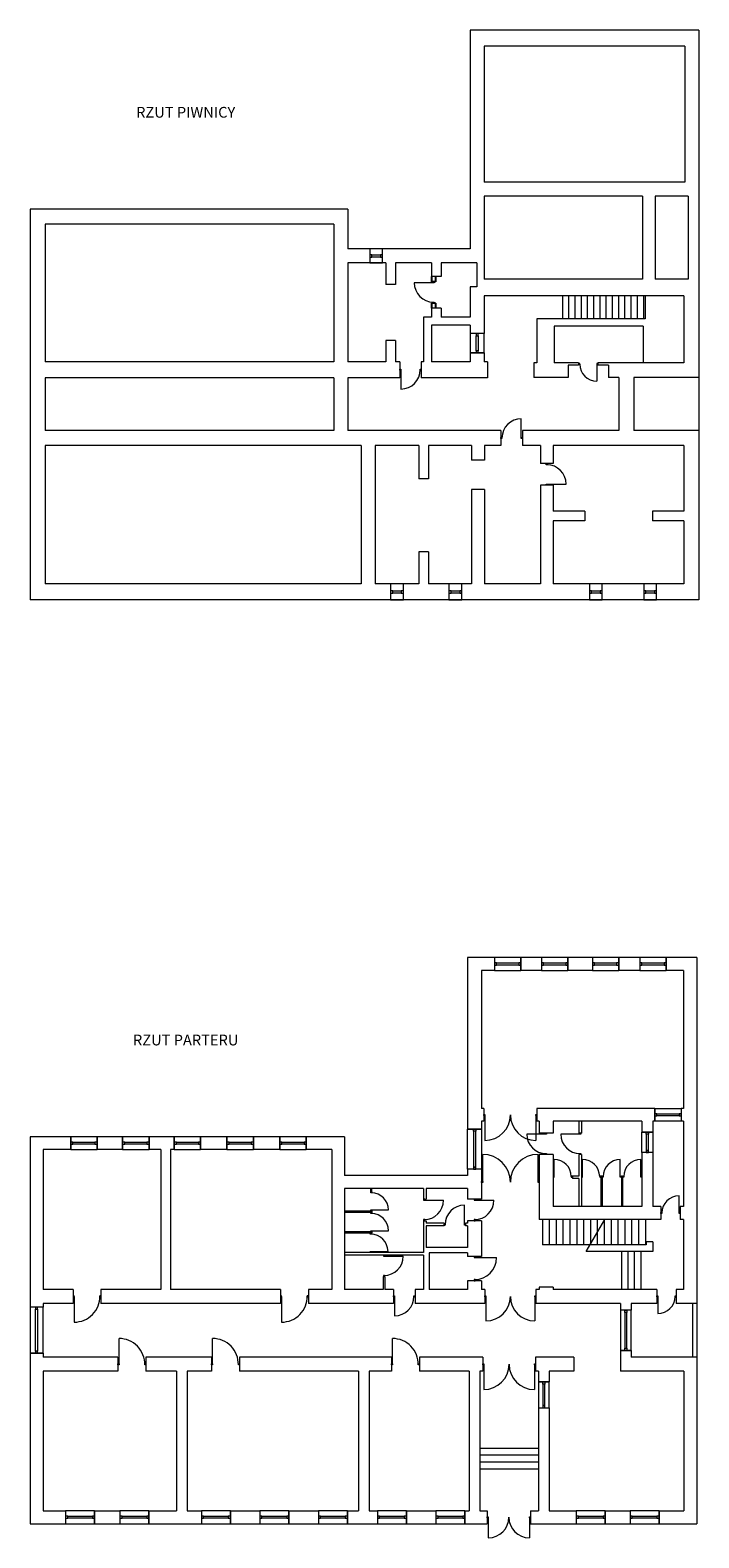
# Model space of a CAD drawing. Header units: millimetres. Extents: x 452 to 3567, y -3998 to 3024.
import ezdxf

# ---------------------------------------------------------------- set-up
doc = ezdxf.new("R2010")
doc.units = ezdxf.units.MM
for name, color, linetype, lineweight in [('Pomieszczenia', 230, 'Continuous', 5), ('Schody', 2, 'Continuous', 5), ('Stolarka', 140, 'Continuous', 5), ('Ściany', 255, 'Continuous', 5)]:
    doc.layers.add(name, color=color, linetype=linetype, lineweight=lineweight)
doc.styles.get("Standard").update_dxf_attribs({"font": 'arial.ttf'})

msp = doc.modelspace()

# ---------------------------------------------------------------- linework, layer by layer
for p, q in [((2322.1, 1876.4), (2322.1, 1852.9)), ((2340.1, 1852.9), (2322.1, 1852.9)), ((2340.1, 1876.4), (2340.1, 1852.9)), ((2340.1, 1752.9), (2322.1, 1752.9)), ((2322.1, 1752.9), (2322.1, 1729.4)), ((2340.1, 1752.9), (2340.1, 1729.4))]:
    msp.add_line(p, q)
at = {"layer": 'Schody'}
for p, q in [((2933.1, 1680.4), (2933.1, 1787.4)), ((2962.1, 1680.4), (2962.1, 1787.4)), ((2991.1, 1680.4), (2991.1, 1787.4)), ((3020.1, 1680.4), (3020.1, 1787.4)), ((3049.1, 1680.4), (3049.1, 1787.4)), ((3078.1, 1680.4), (3078.1, 1787.4)), ((3107.1, 1680.4), (3107.1, 1787.4)), ((3136.1, 1680.4), (3136.1, 1787.4)), ((3165.1, 1680.4), (3165.1, 1787.4)), ((3194.1, 1680.4), (3194.1, 1787.4)), ((3223.1, 1680.4), (3223.1, 1787.4)), ((3252.1, 1680.4), (3252.1, 1787.4)), ((3281.1, 1680.4), (3281.1, 1787.4)), ((3310.1, 1680.4), (3310.1, 1787.4)), ((2838.1, -2514.6), (2838.1, -2633.6)), ((2870.1, -2514.6), (2870.1, -2633.6)), ((2902.1, -2514.6), (2902.1, -2633.6)), ((2934.1, -2514.6), (2934.1, -2633.6)), ((2966.1, -2514.6), (2966.1, -2633.6)), ((2998.1, -2514.6), (2998.1, -2633.6)), ((3030.1, -2514.6), (3030.1, -2633.6)), ((3062.1, -2514.6), (3062.1, -2633.6)), ((3094.1, -2514.6), (3094.1, -2633.6)), ((3126.1, -2514.6), (3126.1, -2633.6)), ((3158.1, -2514.6), (3158.1, -2633.6)), ((3190.1, -2514.6), (3190.1, -2633.6)), ((3222.1, -2514.6), (3222.1, -2633.6)), ((3254.1, -2514.6), (3254.1, -2633.6)), ((3286.1, -2514.6), (3286.1, -2633.6)), ((3318.1, -2514.6), (3318.1, -2633.6)), ((3059.8, -2633.6), (2838.1, -2633.6)), ((3206.1, -2663.6), (3206.1, -2840.6)), ((3236.1, -2663.6), (3236.1, -2840.6)), ((3266.1, -2663.6), (3266.1, -2840.6)), ((3296.1, -2663.6), (3296.1, -2840.6)), ((2547.1, -3579.6), (2820.1, -3579.6)), ((2547.1, -3611.6), (2820.1, -3611.6)), ((2547.1, -3643.6), (2820.1, -3643.6)), ((2547.1, -3675.6), (2820.1, -3675.6))]:
    msp.add_line(p, q, dxfattribs=at)
at = {"layer": 'Stolarka'}
for p, q in [((2331.1, 1847.9), (2241.1, 1847.9)), ((2179.1, 1442.9), (2179.1, 1352.9)), ((3092.1, 1469.4), (3092.1, 1389.4)), ((2740.1, 1124.4), (2740.1, 1214.4)), ((2859.1, 910.4), (2949.1, 910.4)), ((2570.1, -2027.6), (2570.1, -2146.6)), ((2808.1, -2027.6), (2808.1, -2146.6)), ((2855.6, -2117.6), (2765.6, -2117.6)), ((3014.1, -2117.6), (2924.1, -2117.6)), ((2560.1, -2340.6), (2560.1, -2211.6)), ((2818.1, -2340.6), (2818.1, -2211.6)), ((2893.1, -2315.1), (2893.1, -2235.1)), ((3025.1, -2315.1), (3025.1, -2235.1)), ((3201.1, -2315.1), (3201.1, -2235.1)), ((3297.1, -2315.1), (3297.1, -2235.1)), ((2287.6, -2425.6), (2377.6, -2425.6)), ((2475.1, -2538.6), (2475.1, -2448.6)), ((2522.6, -2425.6), (2612.6, -2425.6)), ((3475.1, -2484.6), (3475.1, -2404.6)), ((2041.6, -2470.6), (2121.6, -2470.6)), ((2041.6, -2567.1), (2121.6, -2567.1)), ((2039.1, -2663.6), (2119.1, -2663.6)), ((2100.4, -2685.6), (2190.4, -2685.6)), ((2522.6, -2692.3), (2625.2, -2692.3)), ((657.1, -2873.1), (657.1, -2993.1)), ((1623.1, -2873.1), (1623.1, -2993.1)), ((2150.1, -2873.1), (2150.1, -2963.1)), ((2575.1, -2873.1), (2575.1, -2987.1)), ((2803.1, -2873.1), (2803.1, -2987.1)), ((3376.1, -2873.1), (3376.1, -2953.1)), ((866.1, -3189.1), (866.1, -3069.1)), ((1302.1, -3189.1), (1302.1, -3069.1)), ((2140.1, -3189.1), (2140.1, -3069.1)), ((2565.1, -3189.1), (2565.1, -3307.1)), ((2801.1, -3189.1), (2801.1, -3307.1)), ((2586.1, -3901.6), (2586.1, -3997.6)), ((2778.1, -3901.6), (2778.1, -3997.6))]:
    msp.add_line(p, q, dxfattribs=at)
for points in [[(2034.1, 1940.4), (2094.1, 1940.4), (2094.1, 2005.4), (2034.1, 2005.4)], [(2034.1, 1967.9), (2044.1, 1967.9), (2044.1, 1977.9), (2034.1, 1977.9)], [(2044.1, 1977.9), (2084.1, 1977.9), (2084.1, 1967.9), (2044.1, 1967.9)], [(2084.1, 1967.9), (2094.1, 1967.9), (2094.1, 1977.9), (2084.1, 1977.9)], [(2333.6, 1847.9), (2328.6, 1847.9), (2328.6, 1852.9), (2333.6, 1852.9)], [(2333.6, 1752.9), (2328.6, 1752.9), (2328.6, 1757.9), (2333.6, 1757.9)], [(2567.1, 1611.4), (2502.1, 1611.4), (2502.1, 1521.4), (2567.1, 1521.4)], [(2529.6, 1601.4), (2539.6, 1601.4), (2539.6, 1611.4), (2529.6, 1611.4)], [(2529.6, 1601.4), (2539.6, 1601.4), (2539.6, 1531.4), (2529.6, 1531.4)], [(2529.6, 1521.4), (2539.6, 1521.4), (2539.6, 1531.4), (2529.6, 1531.4)], [(2179.1, 1445.4), (2179.1, 1440.4), (2174.1, 1440.4), (2174.1, 1445.4)], [(2274.1, 1445.4), (2274.1, 1440.4), (2269.1, 1440.4), (2269.1, 1445.4)], [(3007.1, 1471.9), (3007.1, 1466.9), (3012.1, 1466.9), (3012.1, 1471.9)], [(3092.1, 1471.9), (3092.1, 1466.9), (3097.1, 1466.9), (3097.1, 1471.9)], [(2645.1, 1121.9), (2645.1, 1126.9), (2650.1, 1126.9), (2650.1, 1121.9)], [(2740.1, 1121.9), (2740.1, 1126.9), (2745.1, 1126.9), (2745.1, 1121.9)], [(2856.6, 1005.4), (2861.6, 1005.4), (2861.6, 1000.4), (2856.6, 1000.4)], [(2856.6, 910.4), (2861.6, 910.4), (2861.6, 905.4), (2856.6, 905.4)], [(2131.1, 370.4), (2191.1, 370.4), (2191.1, 445.4), (2131.1, 445.4)], [(2403.1, 370.4), (2463.1, 370.4), (2463.1, 445.4), (2403.1, 445.4)], [(3057.1, 370.4), (3117.1, 370.4), (3117.1, 445.4), (3057.1, 445.4)], [(3310.1, 370.4), (3370.1, 370.4), (3370.1, 445.4), (3310.1, 445.4)], [(2131.1, 402.9), (2141.1, 402.9), (2141.1, 412.9), (2131.1, 412.9)], [(2141.1, 412.9), (2181.1, 412.9), (2181.1, 402.9), (2141.1, 402.9)], [(2181.1, 402.9), (2191.1, 402.9), (2191.1, 412.9), (2181.1, 412.9)], [(2403.1, 402.9), (2413.1, 402.9), (2413.1, 412.9), (2403.1, 412.9)], [(2413.1, 412.9), (2453.1, 412.9), (2453.1, 402.9), (2413.1, 402.9)], [(2453.1, 402.9), (2463.1, 402.9), (2463.1, 412.9), (2453.1, 412.9)], [(3057.1, 402.9), (3067.1, 402.9), (3067.1, 412.9), (3057.1, 412.9)], [(3067.1, 412.9), (3107.1, 412.9), (3107.1, 402.9), (3067.1, 402.9)], [(3107.1, 402.9), (3117.1, 402.9), (3117.1, 412.9), (3107.1, 412.9)], [(3310.1, 402.9), (3320.1, 402.9), (3320.1, 412.9), (3310.1, 412.9)], [(3320.1, 412.9), (3360.1, 412.9), (3360.1, 402.9), (3320.1, 402.9)], [(3360.1, 402.9), (3370.1, 402.9), (3370.1, 412.9), (3360.1, 412.9)], [(2615.1, -1354.6), (2738.1, -1354.6), (2738.1, -1294.6), (2615.1, -1294.6)], [(2615.1, -1329.6), (2625.1, -1329.6), (2625.1, -1319.6), (2615.1, -1319.6)], [(2625.1, -1319.6), (2728.1, -1319.6), (2728.1, -1329.6), (2625.1, -1329.6)], [(2728.1, -1329.6), (2738.1, -1329.6), (2738.1, -1319.6), (2728.1, -1319.6)], [(2834.1, -1354.6), (2957.1, -1354.6), (2957.1, -1294.6), (2834.1, -1294.6)], [(2834.1, -1329.6), (2844.1, -1329.6), (2844.1, -1319.6), (2834.1, -1319.6)], [(2844.1, -1319.6), (2947.1, -1319.6), (2947.1, -1329.6), (2844.1, -1329.6)], [(2947.1, -1329.6), (2957.1, -1329.6), (2957.1, -1319.6), (2947.1, -1319.6)], [(3071.1, -1354.6), (3194.1, -1354.6), (3194.1, -1294.6), (3071.1, -1294.6)], [(3071.1, -1329.6), (3081.1, -1329.6), (3081.1, -1319.6), (3071.1, -1319.6)], [(3081.1, -1319.6), (3184.1, -1319.6), (3184.1, -1329.6), (3081.1, -1329.6)], [(3184.1, -1329.6), (3194.1, -1329.6), (3194.1, -1319.6), (3184.1, -1319.6)], [(3292.1, -1354.6), (3415.1, -1354.6), (3415.1, -1294.6), (3292.1, -1294.6)], [(3292.1, -1329.6), (3302.1, -1329.6), (3302.1, -1319.6), (3292.1, -1319.6)], [(3302.1, -1319.6), (3405.1, -1319.6), (3405.1, -1329.6), (3302.1, -1329.6)], [(3405.1, -1329.6), (3415.1, -1329.6), (3415.1, -1319.6), (3405.1, -1319.6)], [(2570.1, -2025.1), (2570.1, -2030.1), (2565.1, -2030.1), (2565.1, -2025.1)], [(2813.1, -2025.1), (2813.1, -2030.1), (2808.1, -2030.1), (2808.1, -2025.1)], [(3362.1, -1997.6), (3485.1, -1997.6), (3485.1, -2057.6), (3362.1, -2057.6)], [(3362.1, -2032.6), (3372.1, -2032.6), (3372.1, -2022.6), (3362.1, -2022.6)], [(3372.1, -2022.6), (3475.1, -2022.6), (3475.1, -2032.6), (3372.1, -2032.6)], [(3475.1, -2032.6), (3485.1, -2032.6), (3485.1, -2022.6), (3475.1, -2022.6)], [(2490.1, -2093.6), (2555.1, -2093.6), (2555.1, -2280.6), (2490.1, -2280.6)], [(2517.6, -2093.6), (2527.6, -2093.6), (2527.6, -2103.6), (2517.6, -2103.6)], [(2527.6, -2103.6), (2517.6, -2103.6), (2517.6, -2270.6), (2527.6, -2270.6)], [(641.1, -2189.6), (764.1, -2189.6), (764.1, -2129.6), (641.1, -2129.6)], [(641.1, -2164.6), (651.1, -2164.6), (651.1, -2154.6), (641.1, -2154.6)], [(651.1, -2154.6), (754.1, -2154.6), (754.1, -2164.6), (651.1, -2164.6)], [(754.1, -2164.6), (764.1, -2164.6), (764.1, -2154.6), (754.1, -2154.6)], [(883.1, -2189.6), (1006.1, -2189.6), (1006.1, -2129.6), (883.1, -2129.6)], [(883.1, -2164.6), (893.1, -2164.6), (893.1, -2154.6), (883.1, -2154.6)], [(893.1, -2154.6), (996.1, -2154.6), (996.1, -2164.6), (893.1, -2164.6)], [(996.1, -2164.6), (1006.1, -2164.6), (1006.1, -2154.6), (996.1, -2154.6)], [(1123.1, -2189.6), (1246.1, -2189.6), (1246.1, -2129.6), (1123.1, -2129.6)], [(1123.1, -2164.6), (1133.1, -2164.6), (1133.1, -2154.6), (1123.1, -2154.6)], [(1133.1, -2154.6), (1236.1, -2154.6), (1236.1, -2164.6), (1133.1, -2164.6)], [(1236.1, -2164.6), (1246.1, -2164.6), (1246.1, -2154.6), (1236.1, -2154.6)], [(1369.1, -2189.6), (1492.1, -2189.6), (1492.1, -2129.6), (1369.1, -2129.6)], [(1369.1, -2164.6), (1379.1, -2164.6), (1379.1, -2154.6), (1369.1, -2154.6)], [(1379.1, -2154.6), (1482.1, -2154.6), (1482.1, -2164.6), (1379.1, -2164.6)], [(1482.1, -2164.6), (1492.1, -2164.6), (1492.1, -2154.6), (1482.1, -2154.6)], [(1615.1, -2189.6), (1738.1, -2189.6), (1738.1, -2129.6), (1615.1, -2129.6)], [(1615.1, -2164.6), (1625.1, -2164.6), (1625.1, -2154.6), (1615.1, -2154.6)], [(1625.1, -2154.6), (1728.1, -2154.6), (1728.1, -2164.6), (1625.1, -2164.6)], [(1728.1, -2164.6), (1738.1, -2164.6), (1738.1, -2154.6), (1728.1, -2154.6)], [(2858.1, -2117.6), (2853.1, -2117.6), (2853.1, -2112.6), (2858.1, -2112.6)], [(3016.6, -2117.6), (3011.6, -2117.6), (3011.6, -2112.6), (3016.6, -2112.6)], [(3302.1, -2107.6), (3352.1, -2107.6), (3352.1, -2203.6), (3302.1, -2203.6)], [(3322.1, -2107.6), (3332.1, -2107.6), (3332.1, -2117.6), (3322.1, -2117.6)], [(3332.1, -2117.6), (3322.1, -2117.6), (3322.1, -2193.6), (3332.1, -2193.6)], [(2858.1, -2212.6), (2853.1, -2212.6), (2853.1, -2207.6), (2858.1, -2207.6)], [(3016.6, -2212.6), (3011.6, -2212.6), (3011.6, -2207.6), (3016.6, -2207.6)], [(3322.1, -2203.6), (3332.1, -2203.6), (3332.1, -2193.6), (3322.1, -2193.6)], [(2517.6, -2280.6), (2527.6, -2280.6), (2527.6, -2270.6), (2517.6, -2270.6)], [(2893.1, -2317.6), (2893.1, -2312.6), (2888.1, -2312.6), (2888.1, -2317.6)], [(2978.1, -2317.6), (2978.1, -2312.6), (2973.1, -2312.6), (2973.1, -2317.6)], [(3025.1, -2317.6), (3025.1, -2312.6), (3020.1, -2312.6), (3020.1, -2317.6)], [(3110.1, -2317.6), (3110.1, -2312.6), (3105.1, -2312.6), (3105.1, -2317.6)], [(3116.1, -2317.6), (3116.1, -2312.6), (3121.1, -2312.6), (3121.1, -2317.6)], [(3201.1, -2317.6), (3201.1, -2312.6), (3206.1, -2312.6), (3206.1, -2317.6)], [(3212.1, -2317.6), (3212.1, -2312.6), (3217.1, -2312.6), (3217.1, -2317.6)], [(3297.1, -2317.6), (3297.1, -2312.6), (3302.1, -2312.6), (3302.1, -2317.6)], [(2039.1, -2385.6), (2044.1, -2385.6), (2044.1, -2390.6), (2039.1, -2390.6)], [(2560.1, -2338.1), (2560.1, -2343.1), (2555.1, -2343.1), (2555.1, -2338.1)], [(2823.1, -2338.1), (2823.1, -2343.1), (2818.1, -2343.1), (2818.1, -2338.1)], [(2285.1, -2425.6), (2290.1, -2425.6), (2290.1, -2420.6), (2285.1, -2420.6)], [(2520.1, -2425.6), (2525.1, -2425.6), (2525.1, -2420.6), (2520.1, -2420.6)], [(2039.1, -2470.6), (2044.1, -2470.6), (2044.1, -2475.6), (2039.1, -2475.6)], [(2039.1, -2482.1), (2044.1, -2482.1), (2044.1, -2487.1), (2039.1, -2487.1)], [(2285.1, -2520.6), (2290.1, -2520.6), (2290.1, -2515.6), (2285.1, -2515.6)], [(2520.1, -2520.6), (2525.1, -2520.6), (2525.1, -2515.6), (2520.1, -2515.6)], [(3390.1, -2487.1), (3390.1, -2482.1), (3395.1, -2482.1), (3395.1, -2487.1)], [(3475.1, -2487.1), (3475.1, -2482.1), (3480.1, -2482.1), (3480.1, -2487.1)], [(2036.6, -2578.6), (2041.6, -2578.6), (2041.6, -2583.6), (2036.6, -2583.6)], [(2039.1, -2567.1), (2044.1, -2567.1), (2044.1, -2572.1), (2039.1, -2572.1)], [(2380.1, -2541.1), (2380.1, -2536.1), (2385.1, -2536.1), (2385.1, -2541.1)], [(2475.1, -2541.1), (2475.1, -2536.1), (2480.1, -2536.1), (2480.1, -2541.1)], [(2036.6, -2663.6), (2041.6, -2663.6), (2041.6, -2668.6), (2036.6, -2668.6)], [(2097.9, -2685.6), (2102.9, -2685.6), (2102.9, -2680.6), (2097.9, -2680.6)], [(2519.8, -2692.3), (2525.5, -2692.3), (2525.5, -2686.6), (2519.8, -2686.6)], [(2097.9, -2780.6), (2102.9, -2780.6), (2102.9, -2775.6), (2097.9, -2775.6)], [(2519.8, -2800.6), (2525.5, -2800.6), (2525.5, -2794.9), (2519.8, -2794.9)], [(657.1, -2875.6), (657.1, -2870.6), (652.1, -2870.6), (652.1, -2875.6)], [(782.1, -2875.6), (782.1, -2870.6), (777.1, -2870.6), (777.1, -2875.6)], [(1623.1, -2875.6), (1623.1, -2870.6), (1618.1, -2870.6), (1618.1, -2875.6)], [(1748.1, -2875.6), (1748.1, -2870.6), (1743.1, -2870.6), (1743.1, -2875.6)], [(2150.1, -2870.6), (2150.1, -2875.6), (2145.1, -2875.6), (2145.1, -2870.6)], [(2245.1, -2870.6), (2245.1, -2875.6), (2240.1, -2875.6), (2240.1, -2870.6)], [(2575.1, -2870.6), (2575.1, -2875.6), (2570.1, -2875.6), (2570.1, -2870.6)], [(2808.1, -2870.6), (2808.1, -2875.6), (2803.1, -2875.6), (2803.1, -2870.6)], [(3376.1, -2870.6), (3376.1, -2875.6), (3371.1, -2875.6), (3371.1, -2870.6)], [(3461.1, -2870.6), (3461.1, -2875.6), (3456.1, -2875.6), (3456.1, -2870.6)], [(512.1, -3137.6), (512.1, -2922.6), (452.1, -2922.6), (452.1, -3137.6)], [(487.1, -2932.6), (487.1, -2922.6), (477.1, -2922.6), (477.1, -2932.6)], [(477.1, -3127.6), (477.1, -2932.6), (487.1, -2932.6), (487.1, -3127.6)], [(3252.1, -2937.6), (3202.1, -2937.6), (3202.1, -3124.6), (3252.1, -3124.6)], [(3222.1, -2937.6), (3232.1, -2937.6), (3232.1, -2947.6), (3222.1, -2947.6)], [(3232.1, -2947.6), (3222.1, -2947.6), (3222.1, -3114.6), (3232.1, -3114.6)], [(487.1, -3137.6), (487.1, -3127.6), (477.1, -3127.6), (477.1, -3137.6)], [(3222.1, -3114.6), (3232.1, -3114.6), (3232.1, -3124.6), (3222.1, -3124.6)], [(866.1, -3186.6), (866.1, -3191.6), (861.1, -3191.6), (861.1, -3186.6)], [(991.1, -3186.6), (991.1, -3191.6), (986.1, -3191.6), (986.1, -3186.6)], [(1302.1, -3186.6), (1302.1, -3191.6), (1297.1, -3191.6), (1297.1, -3186.6)], [(1427.1, -3186.6), (1427.1, -3191.6), (1422.1, -3191.6), (1422.1, -3186.6)], [(2140.1, -3186.6), (2140.1, -3191.6), (2135.1, -3191.6), (2135.1, -3186.6)], [(2265.1, -3186.6), (2265.1, -3191.6), (2260.1, -3191.6), (2260.1, -3186.6)], [(2565.1, -3186.6), (2565.1, -3191.6), (2560.1, -3191.6), (2560.1, -3186.6)], [(2806.1, -3186.6), (2806.1, -3191.6), (2801.1, -3191.6), (2801.1, -3186.6)], [(2870.1, -3391.6), (2870.1, -3271.6), (2820.1, -3271.6), (2820.1, -3391.6)], [(2840.1, -3271.6), (2850.1, -3271.6), (2850.1, -3281.6), (2840.1, -3281.6)], [(2850.1, -3281.6), (2840.1, -3281.6), (2840.1, -3381.6), (2850.1, -3381.6)], [(2840.1, -3391.6), (2850.1, -3391.6), (2850.1, -3381.6), (2840.1, -3381.6)], [(617.1, -3931.6), (752.1, -3931.6), (752.1, -3871.6), (617.1, -3871.6)], [(617.1, -3906.6), (627.1, -3906.6), (627.1, -3896.6), (617.1, -3896.6)], [(627.1, -3896.6), (742.1, -3896.6), (742.1, -3906.6), (627.1, -3906.6)], [(742.1, -3906.6), (752.1, -3906.6), (752.1, -3896.6), (742.1, -3896.6)], [(870.1, -3931.6), (1005.1, -3931.6), (1005.1, -3871.6), (870.1, -3871.6)], [(870.1, -3906.6), (880.1, -3906.6), (880.1, -3896.6), (870.1, -3896.6)], [(880.1, -3896.6), (995.1, -3896.6), (995.1, -3906.6), (880.1, -3906.6)], [(995.1, -3906.6), (1005.1, -3906.6), (1005.1, -3896.6), (995.1, -3896.6)], [(1250.1, -3931.6), (1385.1, -3931.6), (1385.1, -3871.6), (1250.1, -3871.6)], [(1250.1, -3906.6), (1260.1, -3906.6), (1260.1, -3896.6), (1250.1, -3896.6)], [(1260.1, -3896.6), (1375.1, -3896.6), (1375.1, -3906.6), (1260.1, -3906.6)], [(1375.1, -3906.6), (1385.1, -3906.6), (1385.1, -3896.6), (1375.1, -3896.6)], [(1522.1, -3931.6), (1657.1, -3931.6), (1657.1, -3871.6), (1522.1, -3871.6)], [(1522.1, -3906.6), (1532.1, -3906.6), (1532.1, -3896.6), (1522.1, -3896.6)], [(1532.1, -3896.6), (1647.1, -3896.6), (1647.1, -3906.6), (1532.1, -3906.6)], [(1647.1, -3906.6), (1657.1, -3906.6), (1657.1, -3896.6), (1647.1, -3896.6)], [(1795.1, -3931.6), (1930.1, -3931.6), (1930.1, -3871.6), (1795.1, -3871.6)], [(1795.1, -3906.6), (1805.1, -3906.6), (1805.1, -3896.6), (1795.1, -3896.6)], [(1805.1, -3896.6), (1920.1, -3896.6), (1920.1, -3906.6), (1805.1, -3906.6)], [(1920.1, -3906.6), (1930.1, -3906.6), (1930.1, -3896.6), (1920.1, -3896.6)], [(2070.1, -3931.6), (2205.1, -3931.6), (2205.1, -3871.6), (2070.1, -3871.6)], [(2070.1, -3906.6), (2080.1, -3906.6), (2080.1, -3896.6), (2070.1, -3896.6)], [(2080.1, -3896.6), (2195.1, -3896.6), (2195.1, -3906.6), (2080.1, -3906.6)], [(2195.1, -3906.6), (2205.1, -3906.6), (2205.1, -3896.6), (2195.1, -3896.6)], [(2342.1, -3931.6), (2477.1, -3931.6), (2477.1, -3871.6), (2342.1, -3871.6)], [(2342.1, -3906.6), (2352.1, -3906.6), (2352.1, -3896.6), (2342.1, -3896.6)], [(2352.1, -3896.6), (2467.1, -3896.6), (2467.1, -3906.6), (2352.1, -3906.6)], [(2467.1, -3906.6), (2477.1, -3906.6), (2477.1, -3896.6), (2467.1, -3896.6)], [(2586.1, -3899.1), (2586.1, -3904.1), (2581.1, -3904.1), (2581.1, -3899.1)], [(2783.1, -3899.1), (2783.1, -3904.1), (2778.1, -3904.1), (2778.1, -3899.1)], [(2996.1, -3931.6), (3131.1, -3931.6), (3131.1, -3871.6), (2996.1, -3871.6)], [(2996.1, -3906.6), (3006.1, -3906.6), (3006.1, -3896.6), (2996.1, -3896.6)], [(3006.1, -3896.6), (3121.1, -3896.6), (3121.1, -3906.6), (3006.1, -3906.6)], [(3121.1, -3906.6), (3131.1, -3906.6), (3131.1, -3896.6), (3121.1, -3896.6)], [(3247.1, -3931.6), (3382.1, -3931.6), (3382.1, -3871.6), (3247.1, -3871.6)], [(3247.1, -3906.6), (3257.1, -3906.6), (3257.1, -3896.6), (3247.1, -3896.6)], [(3257.1, -3896.6), (3372.1, -3896.6), (3372.1, -3906.6), (3257.1, -3906.6)], [(3372.1, -3906.6), (3382.1, -3906.6), (3382.1, -3896.6), (3372.1, -3896.6)]]:
    msp.add_lwpolyline(points, close=True, dxfattribs=at)
for centre, radius, start, end in [((2331.1, 1847.9), 90, 180, 270), ((2179.1, 1442.9), 90, 270, 0), ((3092.1, 1469.4), 80, 180, 270), ((2740.1, 1124.4), 90, 90, 180), ((2859.1, 910.4), 90, 0, 90), ((2570.1, -2027.6), 119, 270, 0), ((2808.1, -2027.6), 119, 180, 270), ((2855.6, -2117.6), 90, 180, 270), ((3014.1, -2117.6), 90, 180, 270), ((2560.1, -2340.6), 129, 0, 90), ((2818.1, -2340.6), 129, 90, 180), ((2893.1, -2315.1), 80, 0, 90), ((3025.1, -2315.1), 80, 0, 90), ((3201.1, -2315.1), 80, 90, 180), ((3297.1, -2315.1), 80, 90, 180), ((2041.6, -2470.6), 80, 0, 90), ((2287.6, -2425.6), 90, 270, 0), ((2475.1, -2538.6), 90, 90, 180), ((2522.6, -2425.6), 90, 270, 0), ((3475.1, -2484.6), 80, 90, 180), ((2041.6, -2567.1), 80, 0, 90), ((2039.1, -2663.6), 80, 0, 90), ((2100.4, -2685.6), 90, 270, 0), ((2522.6, -2692.3), 102.6, 270, 0), ((657.1, -2873.1), 120, 270, 1.19375), ((1623.1, -2873.1), 120, 270, 1.19375), ((2150.1, -2873.1), 90, 270, 0), ((2575.1, -2873.1), 114, 270, 360), ((2803.1, -2873.1), 114, 180, 270), ((3376.1, -2873.1), 80, 270, 0), ((866.1, -3189.1), 120, 358.80625, 90), ((1302.1, -3189.1), 120, 358.80625, 90), ((2140.1, -3189.1), 120, 358.80625, 90), ((2565.1, -3189.1), 118, 270, 0), ((2801.1, -3189.1), 118, 180, 270), ((2586.1, -3901.6), 96, 270, 0), ((2778.1, -3901.6), 96, 180, 270)]:
    msp.add_arc(centre, radius, start, end, dxfattribs=at)
at = {"layer": 'Ściany'}
for p, q in [((2502.1, 3024.4), (2502.1, 2005.4)), ((3567.1, 3024.4), (2502.1, 3024.4)), ((3567.1, 3024.4), (3567.1, 370.4)), ((2567.1, 2949.4), (2567.1, 2316.4)), ((3502.1, 2949.4), (2567.1, 2949.4)), ((3502.1, 2949.4), (3502.1, 2316.4)), ((3502.1, 2316.4), (2567.1, 2316.4)), ((2567.1, 2251.4), (2567.1, 1864.4)), ((3304.1, 2251.4), (2567.1, 2251.4)), ((3304.1, 2251.4), (3304.1, 1864.4)), ((3517.1, 2251.4), (3364.1, 2251.4)), ((3364.1, 2251.4), (3364.1, 1864.4)), ((3517.1, 2251.4), (3517.1, 1864.4)), ((452.1, 2191.4), (452.1, 370.4)), ((1932.1, 2191.4), (452.1, 2191.4)), ((1932.1, 2191.4), (1932.1, 2005.4)), ((522.1, 2121.4), (522.1, 1480.4)), ((1867.1, 2121.4), (522.1, 2121.4)), ((1867.1, 2121.4), (1867.1, 1480.4)), ((2502.1, 2005.4), (1932.1, 2005.4)), ((1932.1, 1940.4), (1932.1, 1480.4)), ((2109.1, 1940.4), (1932.1, 1940.4)), ((2109.1, 1940.4), (2109.1, 1840.4)), ((2322.1, 1940.4), (2154.1, 1940.4)), ((2154.1, 1940.4), (2154.1, 1840.4)), ((2322.1, 1940.4), (2322.1, 1876.4)), ((2502.1, 1940.4), (2367.1, 1940.4)), ((2367.1, 1940.4), (2367.1, 1876.4)), ((2533.1, 1940.4), (2502.1, 1940.4)), ((2533.1, 1940.4), (2533.1, 1829.4)), ((2154.1, 1840.4), (2109.1, 1840.4)), ((2367.1, 1876.4), (2322.1, 1876.4)), ((2502.1, 1829.4), (2502.1, 1688.4)), ((2533.1, 1829.4), (2502.1, 1829.4)), ((2533.1, 1829.4), (2502.1, 1829.4)), ((3304.1, 1864.4), (2567.1, 1864.4)), ((3517.1, 1864.4), (3364.1, 1864.4)), ((2567.1, 1787.4), (2567.1, 1611.4)), ((3497.1, 1787.4), (2567.1, 1787.4)), ((3317.1, 1787.4), (3317.1, 1680.4)), ((3497.1, 1787.4), (3497.1, 1475.4)), ((2322.1, 1688.4), (2284.1, 1688.4)), ((2284.1, 1688.4), (2284.1, 1480.4)), ((2367.1, 1729.4), (2322.1, 1729.4)), ((2322.1, 1729.4), (2322.1, 1688.4)), ((2367.1, 1729.4), (2367.1, 1688.4)), ((2502.1, 1688.4), (2367.1, 1688.4)), ((2502.1, 1650.4), (2322.1, 1650.4)), ((2322.1, 1650.4), (2322.1, 1480.4)), ((2502.1, 1650.4), (2502.1, 1611.4)), ((3317.1, 1680.4), (2813.1, 1680.4)), ((2813.1, 1680.4), (2813.1, 1475.4)), ((3307.1, 1645.4), (2893.1, 1645.4)), ((2893.1, 1645.4), (2893.1, 1475.4)), ((3307.1, 1645.4), (3307.1, 1475.4)), ((2109.1, 1579.4), (2109.1, 1480.4)), ((2154.1, 1579.4), (2109.1, 1579.4)), ((2154.1, 1579.4), (2154.1, 1480.4)), ((2567.1, 1611.4), (2502.1, 1611.4)), ((1867.1, 1480.4), (522.1, 1480.4)), ((2109.1, 1480.4), (1932.1, 1480.4)), ((2174.1, 1480.4), (2154.1, 1480.4)), ((2174.1, 1480.4), (2174.1, 1405.4)), ((2284.1, 1480.4), (2274.1, 1480.4)), ((2274.1, 1480.4), (2274.1, 1405.4)), ((2502.1, 1480.4), (2322.1, 1480.4)), ((2502.1, 1521.4), (2502.1, 1480.4)), ((2567.1, 1521.4), (2502.1, 1521.4)), ((2567.1, 1521.4), (2567.1, 1480.4)), ((2582.1, 1480.4), (2567.1, 1480.4)), ((2582.1, 1480.4), (2582.1, 1405.4)), ((2813.1, 1475.4), (2798.1, 1475.4)), ((2798.1, 1475.4), (2798.1, 1406.4)), ((3007.1, 1475.4), (2893.1, 1475.4)), ((3007.1, 1475.4), (3007.1, 1463.4)), ((3307.1, 1475.4), (3097.1, 1475.4)), ((3097.1, 1475.4), (3097.1, 1463.4)), ((3497.1, 1475.4), (3307.1, 1475.4)), ((1867.1, 1405.4), (522.1, 1405.4)), ((522.1, 1405.4), (522.1, 1159.4)), ((1867.1, 1405.4), (1867.1, 1159.4)), ((1932.1, 1405.4), (1932.1, 1159.4)), ((2174.1, 1405.4), (1932.1, 1405.4)), ((2582.1, 1405.4), (2274.1, 1405.4)), ((2958.1, 1406.4), (2798.1, 1406.4)), ((3007.1, 1463.4), (2958.1, 1463.4)), ((2958.1, 1463.4), (2958.1, 1406.4)), ((3146.1, 1463.4), (3097.1, 1463.4)), ((3146.1, 1463.4), (3146.1, 1406.4)), ((3194.1, 1406.4), (3146.1, 1406.4)), ((3194.1, 1406.4), (3194.1, 1159.4)), ((3567.1, 1406.4), (3264.1, 1406.4)), ((3264.1, 1406.4), (3264.1, 1159.4)), ((1867.1, 1159.4), (522.1, 1159.4)), ((2645.1, 1159.4), (1932.1, 1159.4)), ((2645.1, 1159.4), (2645.1, 1089.4)), ((3194.1, 1159.4), (2745.1, 1159.4)), ((2745.1, 1159.4), (2745.1, 1089.4)), ((3567.1, 1159.4), (3264.1, 1159.4)), ((1994.1, 1089.4), (522.1, 1089.4)), ((522.1, 1089.4), (522.1, 445.4)), ((1994.1, 1089.4), (1994.1, 445.4)), ((2262.1, 1089.4), (2059.1, 1089.4)), ((2059.1, 1089.4), (2059.1, 445.4)), ((2262.1, 1089.4), (2262.1, 935.4)), ((2508.1, 1089.4), (2307.1, 1089.4)), ((2307.1, 1089.4), (2307.1, 935.4)), ((2508.1, 1089.4), (2508.1, 1021.4)), ((2645.1, 1089.4), (2568.1, 1089.4)), ((2568.1, 1089.4), (2568.1, 1021.4)), ((2829.1, 1089.4), (2745.1, 1089.4)), ((2829.1, 1089.4), (2829.1, 1005.4)), ((3497.1, 1089.4), (2889.1, 1089.4)), ((2889.1, 1089.4), (2889.1, 1005.4)), ((3497.1, 1089.4), (3497.1, 784.4)), ((2568.1, 1021.4), (2508.1, 1021.4)), ((2889.1, 1005.4), (2829.1, 1005.4)), ((2307.1, 935.4), (2262.1, 935.4)), ((2508.1, 885.4), (2508.1, 445.4)), ((2568.1, 885.4), (2508.1, 885.4)), ((2568.1, 885.4), (2568.1, 445.4)), ((2829.1, 905.4), (2829.1, 445.4)), ((2889.1, 905.4), (2829.1, 905.4)), ((2889.1, 905.4), (2889.1, 784.4)), ((3036.1, 784.4), (2889.1, 784.4)), ((3036.1, 784.4), (3036.1, 739.4)), ((3497.1, 784.4), (3351.1, 784.4)), ((3351.1, 784.4), (3351.1, 739.4)), ((3036.1, 739.4), (2889.1, 739.4)), ((2889.1, 739.4), (2889.1, 445.4)), ((3497.1, 739.4), (3351.1, 739.4)), ((3497.1, 739.4), (3497.1, 445.4)), ((2262.1, 595.4), (2262.1, 445.4)), ((2307.1, 595.4), (2262.1, 595.4)), ((2307.1, 595.4), (2307.1, 445.4)), ((1994.1, 445.4), (522.1, 445.4)), ((2262.1, 445.4), (2059.1, 445.4)), ((2508.1, 445.4), (2307.1, 445.4)), ((2829.1, 445.4), (2568.1, 445.4)), ((3497.1, 445.4), (2889.1, 445.4)), ((3567.1, 370.4), (452.1, 370.4)), ((2490.1, -1294.6), (2490.1, -2093.6)), ((2615.1, -1294.6), (2490.1, -1294.6)), ((2615.1, -1294.6), (2615.1, -1354.6)), ((2834.1, -1294.6), (2738.1, -1294.6)), ((2738.1, -1294.6), (2738.1, -1354.6)), ((2834.1, -1294.6), (2834.1, -1354.6)), ((3071.1, -1294.6), (2957.1, -1294.6)), ((2957.1, -1294.6), (2957.1, -1354.6)), ((3071.1, -1294.6), (3071.1, -1354.6)), ((3292.1, -1294.6), (3194.1, -1294.6)), ((3194.1, -1294.6), (3194.1, -1354.6)), ((3292.1, -1294.6), (3292.1, -1354.6)), ((3557.1, -1294.6), (3415.1, -1294.6)), ((3415.1, -1294.6), (3415.1, -1354.6)), ((3557.1, -1294.6), (3557.1, -3931.6)), ((2555.1, -1354.6), (2555.1, -1997.6)), ((2615.1, -1354.6), (2555.1, -1354.6)), ((2834.1, -1354.6), (2738.1, -1354.6)), ((3071.1, -1354.6), (2957.1, -1354.6)), ((3292.1, -1354.6), (3194.1, -1354.6)), ((3495.1, -1354.6), (3415.1, -1354.6)), ((3495.1, -1354.6), (3495.1, -1997.6)), ((2565.1, -1997.6), (2555.1, -1997.6)), ((2565.1, -1997.6), (2565.1, -2057.6)), ((3362.1, -1997.6), (2813.1, -1997.6)), ((2813.1, -1997.6), (2813.1, -2057.6)), ((3362.1, -1997.6), (3362.1, -2057.6)), ((3495.1, -1997.6), (3485.1, -1997.6)), ((3485.1, -1997.6), (3485.1, -2057.6)), ((2555.1, -2093.6), (2490.1, -2093.6)), ((2555.1, -2057.6), (2555.1, -2093.6)), ((2565.1, -2057.6), (2555.1, -2057.6)), ((2823.1, -2057.6), (2813.1, -2057.6)), ((2823.1, -2057.6), (2823.1, -2112.6)), ((2888.1, -2057.6), (2888.1, -2112.6)), ((3302.1, -2057.6), (2888.1, -2057.6)), ((3008.1, -2057.6), (3008.1, -2112.6)), ((3020.1, -2057.6), (3020.1, -2112.6)), ((3302.1, -2057.6), (3302.1, -2107.6)), ((3362.1, -2057.6), (3352.1, -2057.6)), ((3352.1, -2057.6), (3352.1, -2107.6)), ((3495.1, -2057.6), (3485.1, -2057.6)), ((3495.1, -2057.6), (3495.1, -2454.6)), ((641.1, -2129.6), (452.1, -2129.6)), ((452.1, -2129.6), (452.1, -2922.6)), ((641.1, -2189.6), (641.1, -2129.6)), ((641.1, -2129.6), (641.1, -2189.6)), ((883.1, -2129.6), (764.1, -2129.6)), ((764.1, -2189.6), (764.1, -2129.6)), ((764.1, -2129.6), (764.1, -2189.6)), ((883.1, -2189.6), (883.1, -2129.6)), ((883.1, -2129.6), (883.1, -2189.6)), ((1123.1, -2129.6), (1006.1, -2129.6)), ((1006.1, -2189.6), (1006.1, -2129.6)), ((1006.1, -2129.6), (1006.1, -2189.6)), ((1123.1, -2189.6), (1123.1, -2129.6)), ((1123.1, -2129.6), (1123.1, -2189.6)), ((1369.1, -2129.6), (1246.1, -2129.6)), ((1246.1, -2189.6), (1246.1, -2129.6)), ((1246.1, -2129.6), (1246.1, -2189.6)), ((1369.1, -2189.6), (1369.1, -2129.6)), ((1369.1, -2129.6), (1369.1, -2189.6)), ((1615.1, -2129.6), (1492.1, -2129.6)), ((1492.1, -2189.6), (1492.1, -2129.6)), ((1492.1, -2129.6), (1492.1, -2189.6)), ((1615.1, -2189.6), (1615.1, -2129.6)), ((1615.1, -2129.6), (1615.1, -2189.6)), ((1917.1, -2129.6), (1738.1, -2129.6)), ((1738.1, -2189.6), (1738.1, -2129.6)), ((1738.1, -2129.6), (1738.1, -2189.6)), ((1917.1, -2129.6), (1917.1, -2310.6)), ((2888.1, -2112.6), (2823.1, -2112.6)), ((3020.1, -2112.6), (3008.1, -2112.6)), ((3352.1, -2107.6), (3302.1, -2107.6)), ((641.1, -2189.6), (512.1, -2189.6)), ((512.1, -2189.6), (512.1, -2840.6)), ((883.1, -2189.6), (764.1, -2189.6)), ((1061.1, -2189.6), (1006.1, -2189.6)), ((1061.1, -2189.6), (1061.1, -2840.6)), ((1106.1, -2189.6), (1106.1, -2840.6)), ((1123.1, -2189.6), (1106.1, -2189.6)), ((1369.1, -2189.6), (1246.1, -2189.6)), ((1615.1, -2189.6), (1492.1, -2189.6)), ((1857.1, -2189.6), (1738.1, -2189.6)), ((1857.1, -2189.6), (1857.1, -2840.6)), ((2823.1, -2212.6), (2823.1, -2514.6)), ((2888.1, -2212.6), (2823.1, -2212.6)), ((2888.1, -2212.6), (2888.1, -2454.6)), ((3020.1, -2212.6), (3008.1, -2212.6)), ((3008.1, -2212.6), (3008.1, -2312.6)), ((3020.1, -2212.6), (3020.1, -2454.6)), ((3302.1, -2203.6), (3302.1, -2454.6)), ((3352.1, -2203.6), (3302.1, -2203.6)), ((3352.1, -2203.6), (3352.1, -2454.6)), ((2490.1, -2310.6), (1917.1, -2310.6)), ((2490.1, -2280.6), (2490.1, -2310.6)), ((2555.1, -2280.6), (2490.1, -2280.6)), ((2555.1, -2280.6), (2555.1, -2420.6)), ((3008.1, -2312.6), (2978.1, -2312.6)), ((2978.1, -2312.6), (2978.1, -2324.6)), ((3116.1, -2312.6), (3110.1, -2312.6)), ((3110.1, -2312.6), (3110.1, -2454.6)), ((3116.1, -2312.6), (3116.1, -2454.6)), ((3212.1, -2312.6), (3206.1, -2312.6)), ((3206.1, -2312.6), (3206.1, -2454.6)), ((3212.1, -2312.6), (3212.1, -2454.6)), ((1917.1, -2370.6), (1917.1, -2840.6)), ((2285.1, -2370.6), (1917.1, -2370.6)), ((2039.1, -2385.6), (2039.1, -2370.6)), ((2039.1, -2385.6), (2044.1, -2385.6)), ((2044.1, -2385.6), (2044.1, -2370.6)), ((2285.1, -2370.6), (2285.1, -2420.6)), ((2490.1, -2370.6), (2297.1, -2370.6)), ((2297.1, -2370.6), (2297.1, -2420.6)), ((2490.1, -2370.6), (2490.1, -2420.6)), ((3008.1, -2324.6), (2978.1, -2324.6)), ((3008.1, -2324.6), (3008.1, -2454.6)), ((2285.1, -2420.6), (2297.1, -2420.6)), ((2555.1, -2420.6), (2490.1, -2420.6)), ((3302.1, -2454.6), (2888.1, -2454.6)), ((3390.1, -2454.6), (3352.1, -2454.6)), ((3390.1, -2454.6), (3390.1, -2514.6)), ((3495.1, -2454.6), (3480.1, -2454.6)), ((3480.1, -2454.6), (3480.1, -2514.6)), ((2044.1, -2475.6), (1917.1, -2475.6)), ((2044.1, -2482.1), (1917.1, -2482.1)), ((2044.1, -2475.6), (2044.1, -2482.1)), ((2285.1, -2520.6), (2285.1, -2668.6)), ((2285.1, -2520.6), (2297.1, -2520.6)), ((2297.1, -2520.6), (2297.1, -2532.6)), ((2490.1, -2520.6), (2490.1, -2532.6)), ((2555.1, -2520.6), (2490.1, -2520.6)), ((2555.1, -2520.6), (2555.1, -2686.6)), ((3390.1, -2514.6), (2823.1, -2514.6)), ((3042.5, -2663.6), (3128.5, -2514.6)), ((3495.1, -2514.6), (3480.1, -2514.6)), ((3495.1, -2514.6), (3495.1, -2840.6)), ((2044.1, -2572.1), (1917.1, -2572.1)), ((2044.1, -2578.6), (1917.1, -2578.6)), ((2044.1, -2572.1), (2044.1, -2578.6)), ((2380.1, -2532.6), (2297.1, -2532.6)), ((2297.1, -2544.6), (2297.1, -2644.6)), ((2380.1, -2544.6), (2297.1, -2544.6)), ((2380.1, -2532.6), (2380.1, -2544.6)), ((2490.1, -2532.6), (2480.1, -2532.6)), ((2480.1, -2532.6), (2480.1, -2544.6)), ((2490.1, -2544.6), (2480.1, -2544.6)), ((2490.1, -2544.6), (2490.1, -2644.6)), ((2490.1, -2644.6), (2297.1, -2644.6)), ((3352.1, -2663.6), (3042.5, -2663.6)), ((3322.1, -2633.6), (3059.8, -2633.6)), ((3352.1, -2618.6), (3322.1, -2618.6)), ((3322.1, -2618.6), (3322.1, -2633.6)), ((3352.1, -2618.6), (3352.1, -2663.6)), ((2285.1, -2668.6), (1917.1, -2668.6)), ((2097.1, -2680.6), (1917.1, -2680.6)), ((2103.6, -2680.6), (2097.1, -2680.6)), ((2285.1, -2680.6), (2103.6, -2680.6)), ((2285.1, -2680.6), (2285.1, -2840.6)), ((2490.1, -2669.6), (2310.1, -2669.6)), ((2310.1, -2669.6), (2310.1, -2840.6)), ((2490.1, -2669.6), (2490.1, -2686.6)), ((2555.1, -2686.6), (2490.1, -2686.6)), ((2097.1, -2780.6), (2097.1, -2840.6)), ((2103.6, -2780.6), (2097.1, -2780.6)), ((2103.6, -2780.6), (2103.6, -2840.6)), ((2490.1, -2800.6), (2490.1, -2840.6)), ((2555.1, -2800.6), (2490.1, -2800.6)), ((2555.1, -2800.6), (2555.1, -2840.6)), ((652.1, -2840.6), (512.1, -2840.6)), ((652.1, -2840.6), (652.1, -2905.6)), ((1061.1, -2840.6), (782.1, -2840.6)), ((782.1, -2840.6), (782.1, -2905.6)), ((1618.1, -2840.6), (1106.1, -2840.6)), ((1618.1, -2840.6), (1618.1, -2905.6)), ((1857.1, -2840.6), (1748.1, -2840.6)), ((1748.1, -2840.6), (1748.1, -2905.6)), ((2097.1, -2840.6), (1917.1, -2840.6)), ((2145.1, -2840.6), (2103.6, -2840.6)), ((2145.1, -2840.6), (2145.1, -2905.6)), ((2285.1, -2840.6), (2245.1, -2840.6)), ((2245.1, -2840.6), (2245.1, -2905.6)), ((2490.1, -2840.6), (2310.1, -2840.6)), ((2570.1, -2840.6), (2555.1, -2840.6)), ((2570.1, -2840.6), (2570.1, -2905.6)), ((2823.1, -2840.6), (2808.1, -2840.6)), ((2808.1, -2840.6), (2808.1, -2905.6)), ((2823.1, -2830.6), (2823.1, -2840.6)), ((2888.1, -2830.6), (2823.1, -2830.6)), ((2888.1, -2830.6), (2888.1, -2840.6)), ((3371.1, -2840.6), (2888.1, -2840.6)), ((3371.1, -2840.6), (3371.1, -2905.6)), ((3495.1, -2840.6), (3461.1, -2840.6)), ((3461.1, -2840.6), (3461.1, -2905.6)), ((512.1, -2922.6), (452.1, -2922.6)), ((652.1, -2905.6), (512.1, -2905.6)), ((512.1, -2905.6), (512.1, -2922.6)), ((1618.1, -2905.6), (782.1, -2905.6)), ((2145.1, -2905.6), (1748.1, -2905.6)), ((2570.1, -2905.6), (2245.1, -2905.6)), ((3202.1, -2905.6), (2808.1, -2905.6)), ((3202.1, -2905.6), (3202.1, -2937.6)), ((3252.1, -2937.6), (3202.1, -2937.6)), ((3371.1, -2905.6), (3252.1, -2905.6)), ((3252.1, -2905.6), (3252.1, -2937.6)), ((3557.1, -2905.6), (3461.1, -2905.6)), ((3537.1, -2905.6), (3537.1, -3156.6)), ((452.1, -3137.6), (452.1, -3931.6)), ((512.1, -3137.6), (452.1, -3137.6)), ((512.1, -3137.6), (512.1, -3156.6)), ((861.1, -3156.6), (512.1, -3156.6)), ((861.1, -3156.6), (861.1, -3221.6)), ((1297.1, -3156.6), (991.1, -3156.6)), ((991.1, -3156.6), (991.1, -3221.6)), ((1297.1, -3156.6), (1297.1, -3221.6)), ((2135.1, -3156.6), (1427.1, -3156.6)), ((1427.1, -3156.6), (1427.1, -3221.6)), ((2135.1, -3156.6), (2135.1, -3221.6)), ((2560.1, -3156.6), (2265.1, -3156.6)), ((2265.1, -3156.6), (2265.1, -3221.6)), ((2560.1, -3156.6), (2560.1, -3221.6)), ((2984.1, -3156.6), (2806.1, -3156.6)), ((2806.1, -3156.6), (2806.1, -3221.6)), ((2984.1, -3156.6), (2984.1, -3221.6)), ((3252.1, -3124.6), (3202.1, -3124.6)), ((3202.1, -3124.6), (3202.1, -3221.6)), ((3252.1, -3124.6), (3252.1, -3156.6)), ((3555.1, -3156.6), (3252.1, -3156.6)), ((3557.1, -3156.6), (3252.1, -3156.6)), ((861.1, -3221.6), (512.1, -3221.6)), ((512.1, -3221.6), (512.1, -3871.6)), ((1133.1, -3221.6), (991.1, -3221.6)), ((1133.1, -3221.6), (1133.1, -3871.6)), ((1297.1, -3221.6), (1183.1, -3221.6)), ((1183.1, -3221.6), (1183.1, -3871.6)), ((1981.1, -3221.6), (1427.1, -3221.6)), ((1981.1, -3221.6), (1981.1, -3871.6)), ((2135.1, -3221.6), (2031.1, -3221.6)), ((2031.1, -3221.6), (2031.1, -3871.6)), ((2497.1, -3221.6), (2265.1, -3221.6)), ((2497.1, -3221.6), (2497.1, -3871.6)), ((2560.1, -3221.6), (2547.1, -3221.6)), ((2547.1, -3221.6), (2547.1, -3871.6)), ((2820.1, -3221.6), (2806.1, -3221.6)), ((2820.1, -3221.6), (2820.1, -3271.6)), ((2984.1, -3221.6), (2870.1, -3221.6)), ((2870.1, -3221.6), (2870.1, -3271.6)), ((3495.1, -3221.6), (3202.1, -3221.6)), ((3497.1, -3221.6), (3202.1, -3221.6)), ((3497.1, -3221.6), (3497.1, -3871.6)), ((2820.1, -3271.6), (2870.1, -3271.6)), ((2820.1, -3391.6), (2820.1, -3871.6)), ((2820.1, -3391.6), (2870.1, -3391.6)), ((2870.1, -3391.6), (2870.1, -3871.6)), ((452.1, -3931.6), (617.1, -3931.6)), ((512.1, -3871.6), (617.1, -3871.6)), ((617.1, -3871.6), (617.1, -3931.6)), ((752.1, -3871.6), (870.1, -3871.6)), ((752.1, -3871.6), (752.1, -3931.6)), ((752.1, -3931.6), (870.1, -3931.6)), ((870.1, -3871.6), (870.1, -3931.6)), ((1005.1, -3871.6), (1133.1, -3871.6)), ((1005.1, -3871.6), (1005.1, -3931.6)), ((1005.1, -3931.6), (1250.1, -3931.6)), ((1183.1, -3871.6), (1250.1, -3871.6)), ((1250.1, -3871.6), (1250.1, -3931.6)), ((1385.1, -3871.6), (1522.1, -3871.6)), ((1385.1, -3871.6), (1385.1, -3931.6)), ((1385.1, -3931.6), (1522.1, -3931.6)), ((1522.1, -3871.6), (1522.1, -3931.6)), ((1657.1, -3871.6), (1795.1, -3871.6)), ((1657.1, -3871.6), (1657.1, -3931.6)), ((1657.1, -3931.6), (1795.1, -3931.6)), ((1795.1, -3871.6), (1795.1, -3931.6)), ((1930.1, -3871.6), (1981.1, -3871.6)), ((1930.1, -3871.6), (1930.1, -3931.6)), ((1930.1, -3931.6), (2070.1, -3931.6)), ((2031.1, -3871.6), (2070.1, -3871.6)), ((2070.1, -3871.6), (2070.1, -3931.6)), ((2205.1, -3871.6), (2342.1, -3871.6)), ((2205.1, -3871.6), (2205.1, -3931.6)), ((2205.1, -3931.6), (2342.1, -3931.6)), ((2342.1, -3871.6), (2342.1, -3931.6)), ((2477.1, -3871.6), (2497.1, -3871.6)), ((2477.1, -3871.6), (2477.1, -3931.6)), ((2477.1, -3931.6), (2581.1, -3931.6)), ((2547.1, -3871.6), (2581.1, -3871.6)), ((2581.1, -3871.6), (2581.1, -3931.6)), ((2783.1, -3871.6), (2820.1, -3871.6)), ((2783.1, -3871.6), (2783.1, -3931.6)), ((2783.1, -3931.6), (2996.1, -3931.6)), ((2870.1, -3871.6), (2996.1, -3871.6)), ((2996.1, -3871.6), (2996.1, -3931.6)), ((3131.1, -3871.6), (3247.1, -3871.6)), ((3131.1, -3871.6), (3131.1, -3931.6)), ((3131.1, -3931.6), (3247.1, -3931.6)), ((3247.1, -3871.6), (3247.1, -3931.6)), ((3382.1, -3871.6), (3497.1, -3871.6)), ((3382.1, -3871.6), (3382.1, -3931.6)), ((3382.1, -3931.6), (3557.1, -3931.6))]:
    msp.add_line(p, q, dxfattribs=at)

# ---------------------------------------------------------------- texts
at = {"layer": 'Pomieszczenia', "char_height": 50, "attachment_point": 5}
for s, insert in [('\\pxqc;\\A1;RZUT PIWNICY', (1176.7, 2641.9)), ('\\A1;\\pxqc;RZUT PARTERU', (1176.7, -1679.1))]:
    msp.add_mtext_dynamic_manual_height_columns(s, width=610.542, gutter_width=9.38, heights=[0], dxfattribs=dict(at, insert=insert))

doc.saveas('drawing.dxf')
